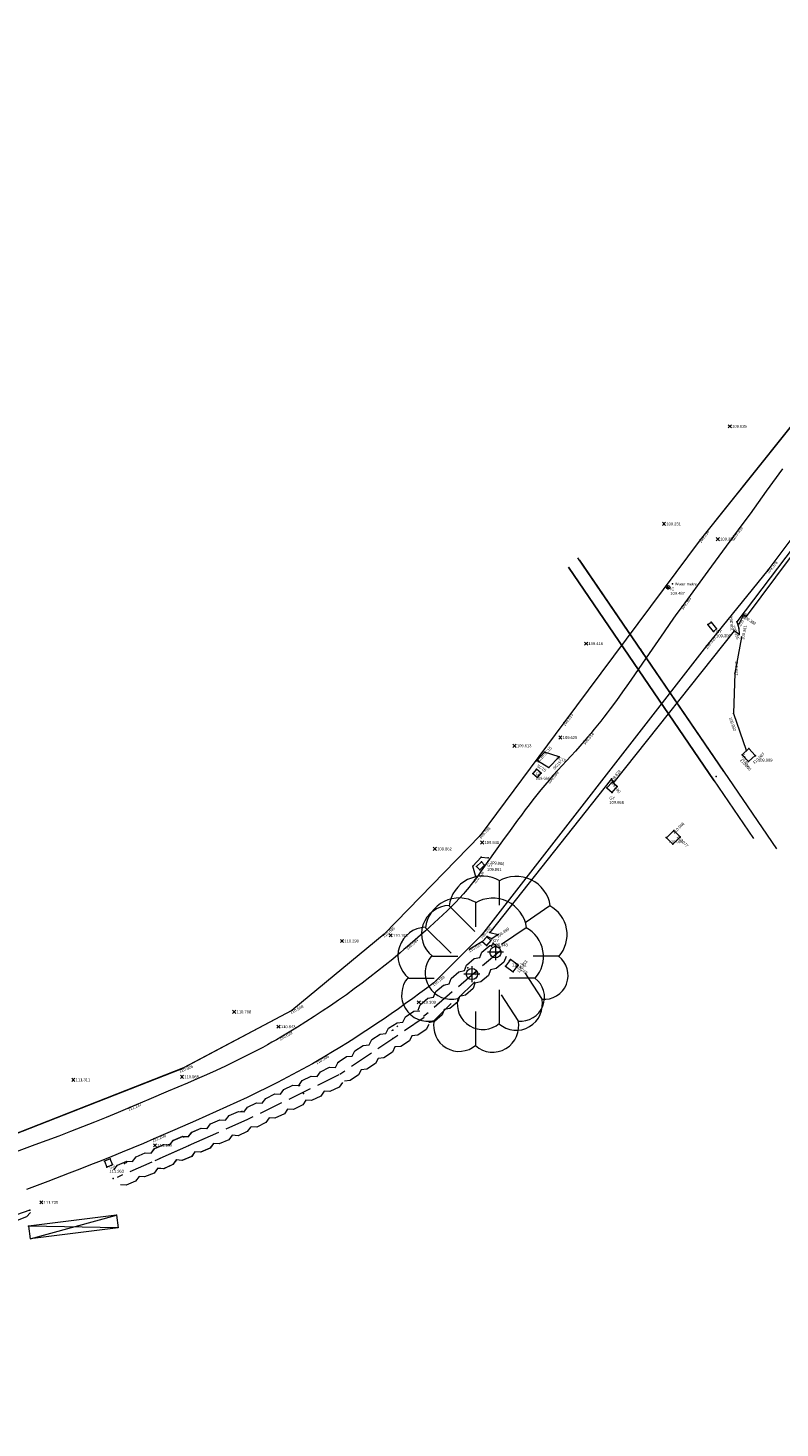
# Model space of a CAD drawing. Header units: metres. Extents: x 652329 to 653573, y 802017 to 802542.
# Tile 3 of 15: x 652465 to 652512, y 802134 to 802222. Entities that reach past the tile are written whole.
import ezdxf

# ---------------------------------------------------------------- set-up
doc = ezdxf.new("R2010")
doc.units = ezdxf.units.M
doc.header["$MEASUREMENT"] = 0
for name, pattern in [('Center line', [100, 100, 0]), ('Dashed 3-1', [2, 1.5, -0.5]), ('Edge of Bush', [3.846153, -1.282051, -1.282051, 0, -1.282051]), ('Gate', [100, 100, 0]), ('Hedge', [100, 100, 0]), ('Power line', [100, 100, 0])]:
    doc.linetypes.add(name, pattern=pattern)
for name, color, linetype, lineweight, true_color in [('Fence', 2, 'Continuous', 0, 0xffff00), ('Fence_Text', 2, 'Continuous', 0, 0xffff00), ('Gate', 6, 'Continuous', 0, 0xff00ff), ('Gully', 7, 'Continuous', 0, 0x178bca), ('Gully_Text', 7, 'Continuous', 0, 0x1781ca), ('Hedge', 3, 'Continuous', 0, 0x00ff00), ('Inspection Cover', 7, 'Continuous', 0, 0xffffff), ('Inspection Cover_Text', 7, 'Continuous', 0, 0xffffff), ('Overhead Electricity Line', 1, 'Continuous', 0, 0xff0000), ('Points', 7, 'Continuous', 0, 0xffffff), ('Road Edge', 7, 'Continuous', 0, 0xff80c0), ('Road Edge_Text', 7, 'Continuous', 0, 0xff80c0), ('Spot Level', 7, 'Continuous', 0, 0xffffff), ('Spot Level_Text', 7, 'Continuous', 0, 0xffffff), ('Surface Change', 7, 'Continuous', 0, 0xffa500), ('Surface Change_Text', 7, 'Continuous', 0, 0xffa500), ('Text', 7, 'Continuous', 0, 0xffffff), ('Tree', 3, 'Continuous', 0, 0x00ff00), ('Vegetation Line', 7, 'Continuous', 0, 0x85c929), ('Wall', 7, 'Continuous', 0, 0x8080ff), ('Wall_Text', 7, 'Continuous', 0, 0x8080ff)]:
    doc.layers.add(name, color=color, linetype=linetype, lineweight=lineweight, true_color=true_color)
doc.styles.add('0.3mm', font='micross.ttf', dxfattribs={"height": 0.3})
doc.linetypes.add('FENCELINE1', pattern='A,0.25,-0.1,[133,ltypeshp.shx,S=0.1,R=0,X=-0.1,Y=0],-0.1,1', length=1.45)
doc.linetypes.add('ZIGZAG', pattern='A,0.0001,-0.2,[131,ltypeshp.shx,S=0.2,R=0,X=-0.2,Y=0],-0.4,[131,ltypeshp.shx,S=0.2,R=180,X=0.2,Y=0],-0.2', length=0.8001)

# ---------------------------------------------------------------- blocks, each defined once
blk = doc.blocks.new('Point')
blk.add_point((0, 0))
blk = doc.blocks.new('Spot Level-Dia cross')
at = {"color": 0}
for p, q in [((-1, 1), (1, -1)), ((-1, -1), (1, 1))]:
    blk.add_line(p, q, dxfattribs=at)
blk = doc.blocks.new('Tree-Tree 2')
at = {"color": 0}
for p, q in [((0.05, 0.59), (0.05, 0.9)), ((-0.58, 0.58), (-0.26, 0.26)), ((0.68, 0.58), (0.37, 0.37)), ((0.1, 0), (-0.1, 0)), ((0, 0.1), (0, -0.1)), ((-0.79, -0.05), (-0.47, -0.05)), ((0.79, -0.05), (0.47, -0.05)), ((0.58, -0.58), (0.37, -0.26)), ((-0.47, -0.58), (-0.26, -0.37)), ((0.05, -0.89), (0.05, -0.47))]:
    blk.add_line(p, q, dxfattribs=at)
for centre, radius, start, end in [((-0.16, 0.53), 0.423, 59.7436, 173.211), ((0.26, 0.52), 0.43, 8.1301, 120.7355), ((-0.57, 0.23), 0.356, 91.6366, 231.8428), ((0.49, 0.22), 0.407, 318.0128, 62.1759), ((-0.55, -0.26), 0.33, 138.8141, 284.0362), ((0.61, -0.29), 0.3, 264.0939, 53.1301), ((-0.16, -0.65), 0.319, 167.2756, 311.1859), ((0.26, -0.65), 0.328, 228.8141, 12.3391)]:
    blk.add_arc(centre, radius, start, end, dxfattribs=at)
blk = doc.blocks.new('Tree-Single circle')
at = {"color": 0}
blk.add_circle((0, 0), 1, dxfattribs=at)

msp = doc.modelspace()

# ---------------------------------------------------------------- linework, layer by layer
at = {"layer": 'Fence', "linetype": 'FENCELINE1'}
for points, elevation in [([(652531.896, 802217.403), (652526.487, 802212.495), (652521.384, 802207.18), (652507.211, 802189.486), (652498.686, 802178.017), (652493.445, 802170.97), (652487.428, 802164.781), (652481.643, 802159.999), (652474.863, 802156.408), (652450.035, 802146.659), (652432.148, 802140.874), (652418.423, 802138.857), (652409.393, 802138.555), (652396.091, 802137.903), (652388.481, 802137.817), (652384.359, 802139.071), (652370.427, 802148.344)], 108.909), ([(652509.818, 802183.388), (652509.386, 802181.134), (652509.304, 802178.597), (652510.106, 802176.295)], 109.361)]:
    msp.add_lwpolyline(points, dxfattribs=dict(at, elevation=elevation))
at = {"layer": 'Fence', "linetype": 'Continuous', "ltscale": 0.5}
for points in [[(652531.91, 802217.433, 108.909), (652531.883, 802217.373, 108.908), (652526.577, 802212.589, 108.812), (652521.257, 802207.049, 109.285), (652507.211, 802189.486, 109.218), (652498.686, 802178.017, 109.513), (652493.445, 802170.97, 109.798), (652487.428, 802164.781, 110.085), (652481.643, 802159.999, 110.548), (652474.708, 802156.326, 110.926), (652450.035, 802146.659, 112.377), (652432.148, 802140.874, 113.521), (652418.423, 802138.857, 114.393), (652409.393, 802138.555, 114.963), (652396.091, 802137.903, 115.631), (652388.481, 802137.817, 116.246), (652384.359, 802139.071, 116.729), (652370.427, 802148.344, 117.543)], [(652509.818, 802183.388, 109.361), (652509.386, 802181.134, 109.445), (652509.304, 802178.597, 109.692), (652510.106, 802176.295, 109.897)]]:
    msp.add_polyline3d(points, dxfattribs=at)
at = {"layer": 'Gate', "linetype": 'Gate', "ltscale": 0.2}
msp.add_line((652470.671, 802147.18, 111.837), (652465.155, 802146.495, 111.878), dxfattribs=at)
at = {"layer": 'Gate', "elevation": 111.837}
for points in [[(652470.671, 802147.18), (652470.77, 802146.387), (652465.155, 802146.495)], [(652465.155, 802146.495), (652465.254, 802145.701)], [(652465.254, 802145.701), (652470.671, 802147.18), (652470.77, 802146.387), (652465.254, 802145.701)]]:
    msp.add_lwpolyline(points, dxfattribs=at)
at = {"layer": 'Gully', "linetype": 'Continuous'}
for points in [[(652507.898, 802184.327, 109.293), (652508.251, 802183.898, 109.273), (652508.062, 802183.742, 109.307), (652507.709, 802184.172, 109.326), (652507.898, 802184.327, 109.293)], [(652497.263, 802174.86, 109.656), (652496.972, 802175.113, 109.646), (652496.737, 802174.842, 109.665), (652497.028, 802174.589, 109.675), (652497.263, 802174.86, 109.656)], [(652501.709, 802174.307, 109.617), (652501.379, 802173.936, 109.654), (652501.699, 802173.653, 109.657), (652502.028, 802174.023, 109.62), (652501.709, 802174.307, 109.617)], [(652493.516, 802169.316, 109.886), (652493.721, 802169.103, 109.891), (652493.415, 802168.808, 109.907), (652493.21, 802169.022, 109.902), (652493.516, 802169.316, 109.886)], [(652493.575, 802164.305, 109.942), (652493.85, 802164.618, 109.924), (652494.115, 802164.385, 109.947), (652493.839, 802164.072, 109.965), (652493.575, 802164.305, 109.942)], [(652470.261, 802150.71, 111.35), (652469.905, 802150.555, 111.355), (652470.06, 802150.198, 111.363), (652470.417, 802150.354, 111.358), (652470.261, 802150.71, 111.35)]]:
    msp.add_polyline3d(points, close=True, dxfattribs=at)
at = {"layer": 'Hedge', "linetype": 'Dashed 3-1'}
for p, q in [((652494.729, 802163.766, 217.037), (652489.898, 802159.617, 217.037)), ((652489.942, 802159.559, 217.037), (652484.661, 802156, 217.037)), ((652484.599, 802155.965, 217.037), (652478.874, 802153.175, 217.037)), ((652478.874, 802153.175, 217.037), (652473.055, 802150.589, 217.037)), ((652476.531, 802152.138, 217.037), (652470.712, 802149.551, 217.037))]:
    msp.add_line(p, q, dxfattribs=at)
at = {"layer": 'Hedge'}
for points, elevation in [([(652489.559, 802160.012), (652489.69, 802160.353), (652490.172, 802160.767), (652490.528, 802160.841), (652490.659, 802161.183), (652491.138, 802161.592), (652491.493, 802161.676), (652491.623, 802162.011), (652492.102, 802162.42), (652492.46, 802162.498), (652492.589, 802162.838), (652493.071, 802163.248), (652493.427, 802163.325), (652493.554, 802163.663), (652494.036, 802164.08), (652494.394, 802164.156)], 217.037), ([(652495.064, 802163.375), (652494.927, 802163.036), (652494.446, 802162.622), (652494.086, 802162.545), (652493.969, 802162.203), (652493.473, 802161.79), (652493.116, 802161.721), (652493.005, 802161.381), (652492.514, 802160.958), (652492.154, 802160.881), (652492.039, 802160.543), (652491.533, 802160.132), (652491.188, 802160.056), (652491.063, 802159.719), (652490.583, 802159.308), (652490.23, 802159.23)], 217.037), ([(652484.37, 802156.432), (652484.54, 802156.756), (652485.067, 802157.111), (652485.429, 802157.143), (652485.599, 802157.467), (652486.122, 802157.818), (652486.485, 802157.86), (652486.653, 802158.177), (652487.176, 802158.529), (652487.54, 802158.564), (652487.708, 802158.887), (652488.235, 802159.238), (652488.598, 802159.273), (652488.763, 802159.594), (652489.29, 802159.952), (652489.654, 802159.986)], 217.037), ([(652490.229, 802159.133), (652490.054, 802158.812), (652489.527, 802158.456), (652489.161, 802158.421), (652489.005, 802158.095), (652488.465, 802157.743), (652488.102, 802157.716), (652487.952, 802157.392), (652487.415, 802157.028), (652487.049, 802156.994), (652486.895, 802156.672), (652486.344, 802156.322), (652485.993, 802156.287), (652485.829, 802155.966), (652485.306, 802155.614), (652484.946, 802155.577)], 217.037), ([(652478.646, 802153.643), (652478.86, 802153.94), (652479.43, 802154.218), (652479.794, 802154.199), (652480.007, 802154.497), (652480.574, 802154.772), (652480.939, 802154.763), (652481.15, 802155.054), (652481.717, 802155.328), (652482.082, 802155.313), (652482.293, 802155.61), (652482.864, 802155.884), (652483.228, 802155.868), (652483.436, 802156.163), (652484.008, 802156.444), (652484.373, 802156.427)], 217.037), ([(652484.824, 802155.502), (652484.605, 802155.209), (652484.035, 802154.93), (652483.667, 802154.946), (652483.468, 802154.645), (652482.883, 802154.371), (652482.52, 802154.395), (652482.327, 802154.095), (652481.745, 802153.81), (652481.377, 802153.826), (652481.18, 802153.529), (652480.586, 802153.259), (652480.233, 802153.273), (652480.027, 802152.979), (652479.459, 802152.702), (652479.097, 802152.716)], 217.037), ([(652472.844, 802151.064), (652473.068, 802151.353), (652473.648, 802151.611), (652474.01, 802151.58), (652474.234, 802151.87), (652474.81, 802152.124), (652475.174, 802152.103), (652475.395, 802152.386), (652475.971, 802152.641), (652476.336, 802152.612), (652476.557, 802152.902), (652477.137, 802153.156), (652477.501, 802153.127), (652477.719, 802153.415), (652478.3, 802153.675), (652478.665, 802153.645)], 217.037), ([(652470.5, 802150.027), (652470.724, 802150.316), (652471.304, 802150.574), (652471.667, 802150.543), (652471.891, 802150.832), (652472.467, 802151.087), (652472.831, 802151.066), (652473.052, 802151.349), (652473.628, 802151.603), (652473.993, 802151.575), (652474.214, 802151.864), (652474.794, 802152.118), (652475.158, 802152.09), (652475.376, 802152.377), (652475.957, 802152.638), (652476.322, 802152.608)], 217.037), ([(652479.083, 802152.705), (652478.854, 802152.419), (652478.274, 802152.16), (652477.907, 802152.19), (652477.697, 802151.896), (652477.104, 802151.643), (652476.742, 802151.679), (652476.538, 802151.386), (652475.946, 802151.122), (652475.579, 802151.152), (652475.372, 802150.861), (652474.768, 802150.612), (652474.417, 802150.639), (652474.2, 802150.352), (652473.622, 802150.095), (652473.262, 802150.122)], 217.037), ([(652476.74, 802151.668), (652476.511, 802151.382), (652475.931, 802151.123), (652475.564, 802151.153), (652475.354, 802150.859), (652474.76, 802150.606), (652474.398, 802150.642), (652474.194, 802150.349), (652473.603, 802150.085), (652473.236, 802150.114), (652473.029, 802149.824), (652472.425, 802149.575), (652472.074, 802149.601), (652471.856, 802149.315), (652471.279, 802149.058), (652470.919, 802149.085)], 217.037), ([(652465.272, 802147.348), (652465.029, 802147.075), (652464.436, 802146.847), (652464.071, 802146.895), (652463.846, 802146.613), (652463.24, 802146.391), (652462.88, 802146.446), (652462.661, 802146.164), (652462.057, 802145.931), (652461.692, 802145.979), (652461.47, 802145.7), (652460.854, 802145.483), (652460.505, 802145.528), (652460.273, 802145.253), (652459.683, 802145.027), (652459.324, 802145.072)], 105.851)]:
    msp.add_lwpolyline(points, dxfattribs=dict(at, elevation=elevation))
at = {"layer": 'Hedge', "color": 3, "linetype": 'Hedge'}
msp.add_polyline3d([(652465.235, 802147.488, 111.89), (652451.578, 802142.758, 112.725), (652437.819, 802137.806, 113.587), (652428.913, 802134.941, 114.498), (652419.563, 802133.855, 115.293)], dxfattribs=at)
at = {"layer": 'Inspection Cover', "linetype": 'Continuous', "lineweight": 0}
msp.add_circle((652505.217, 802186.501, 109.487), 0.106, dxfattribs=at)
at = {"layer": 'Overhead Electricity Line', "linetype": 'Power line', "ltscale": 0.5}
for p, q in [((652508.106, 802174.378, 109.924), (652498.974, 802187.761, 109.054)), ((652508.698, 802174.97, 109.924), (652499.566, 802188.352, 109.054))]:
    msp.add_line(p, q, dxfattribs=at)
at = {"layer": 'Overhead Electricity Line', "linetype": 'ZIGZAG'}
for points, elevation in [([(652498.974, 802187.761), (652510.564, 802170.777)], 109.054), ([(652499.668, 802188.203), (652511.997, 802170.135)], 109.064)]:
    msp.add_lwpolyline(points, dxfattribs=dict(at, elevation=elevation))
at = {"layer": 'Road Edge', "linetype": 'Center line'}
for points in [[(652538.926, 802221.529, 109.021), (652539.586, 802221.397, 108.965), (652539.162, 802210.016, 108.91), (652535.828, 802210.246, 108.889), (652535.472, 802209.805, 108.921), (652534.964, 802209.797, 108.937), (652524.824, 802204.229, 109.351), (652524.558, 802204.09, 109.363), (652519.709, 802197.777, 109.44), (652514.295, 802190.652, 109.401), (652509.513, 802184.338, 109.355), (652509.644, 802183.946, 109.384), (652509.663, 802183.543, 109.376), (652509.341, 802183.77, 109.334), (652501.804, 802174.304, 109.592), (652501.656, 802174.504, 109.624), (652494.041, 802164.884, 109.935), (652494.563, 802164.769, 109.999), (652494.164, 802164.483, 109.997), (652493.873, 802164.639, 109.957), (652493.578, 802164.317, 109.955), (652492.803, 802163.851, 110.014)], [(652520.136, 802199.231, 109.463), (652511.466, 802187.573, 109.378), (652507.611, 802182.832, 109.326), (652493.518, 802164.708, 109.97), (652490.534, 802161.742, 110.189), (652490.098, 802161.409, 110.214), (652489.659, 802161.08, 110.24), (652489.217, 802160.754, 110.265), (652488.772, 802160.432, 110.29), (652488.325, 802160.113, 110.316), (652487.875, 802159.798, 110.341), (652487.422, 802159.486, 110.367), (652486.968, 802159.178, 110.392), (652486.51, 802158.874, 110.418), (652486.051, 802158.573, 110.443), (652485.589, 802158.276, 110.469), (652485.124, 802157.983, 110.494), (652484.658, 802157.693, 110.519), (652484.189, 802157.407, 110.545), (652483.718, 802157.125, 110.57), (652483.245, 802156.847, 110.596), (652482.938, 802156.67, 110.615), (652482.629, 802156.495, 110.634), (652482.32, 802156.322, 110.653), (652482.009, 802156.152, 110.672), (652481.697, 802155.984, 110.691), (652481.384, 802155.818, 110.71), (652481.07, 802155.654, 110.729), (652480.754, 802155.492, 110.748), (652480.121, 802155.174, 110.786), (652479.484, 802154.862, 110.825), (652478.844, 802154.556, 110.863), (652478.201, 802154.256, 110.901), (652477.556, 802153.96, 110.939), (652476.908, 802153.668, 110.977), (652476.26, 802153.379, 111.016), (652475.61, 802153.093, 111.054), (652474.308, 802152.527, 111.13), (652473.006, 802151.963, 111.206), (652472.348, 802151.68, 111.246), (652471.688, 802151.402, 111.285), (652471.026, 802151.128, 111.324), (652470.363, 802150.859, 111.363), (652469.698, 802150.592, 111.402), (652469.032, 802150.329, 111.441), (652468.365, 802150.069, 111.48), (652467.697, 802149.811, 111.519), (652466.358, 802149.3, 111.598), (652465.018, 802148.793, 111.676)], [(652512.381, 802193.929, 109.376), (652511.363, 802192.519, 109.371), (652510.343, 802191.111, 109.365), (652509.831, 802190.409, 109.362), (652509.317, 802189.708, 109.359), (652507.699, 802187.507, 109.376), (652506.086, 802185.302, 109.393), (652505.704, 802184.774, 109.407), (652505.327, 802184.241, 109.42), (652504.954, 802183.706, 109.434), (652504.583, 802183.169, 109.448), (652503.845, 802182.092, 109.476), (652503.105, 802181.016, 109.503), (652502.732, 802180.481, 109.517), (652502.355, 802179.949, 109.531), (652501.973, 802179.42, 109.545), (652501.586, 802178.896, 109.558), (652501.39, 802178.636, 109.565), (652501.192, 802178.377, 109.572), (652500.993, 802178.12, 109.579), (652500.791, 802177.864, 109.586), (652500.587, 802177.61, 109.593), (652500.381, 802177.358, 109.6), (652500.172, 802177.108, 109.607), (652499.96, 802176.86, 109.614), (652499.69, 802176.551, 109.621), (652499.414, 802176.247, 109.627), (652499.135, 802175.945, 109.634), (652498.854, 802175.645, 109.641), (652498.574, 802175.344, 109.648), (652498.296, 802175.042, 109.655), (652498.021, 802174.737, 109.662), (652497.886, 802174.582, 109.665), (652497.752, 802174.427, 109.669), (652497.495, 802174.122, 109.683), (652497.243, 802173.815, 109.697), (652496.993, 802173.505, 109.711), (652496.746, 802173.192, 109.725), (652496.502, 802172.878, 109.739), (652496.261, 802172.561, 109.753), (652496.022, 802172.243, 109.767), (652495.785, 802171.923, 109.781), (652495.315, 802171.279, 109.81), (652494.849, 802170.632, 109.838), (652493.924, 802169.335, 109.894), (652493.717, 802169.039, 109.905), (652493.512, 802168.742, 109.915), (652493.305, 802168.446, 109.926), (652493.199, 802168.3, 109.931), (652493.091, 802168.155, 109.936), (652492.979, 802168.01, 109.941), (652492.864, 802167.865, 109.946), (652492.748, 802167.723, 109.951), (652492.63, 802167.582, 109.956), (652492.51, 802167.442, 109.961), (652492.389, 802167.303, 109.966), (652492.142, 802167.031, 109.976), (652491.889, 802166.763, 109.985), (652491.631, 802166.5, 109.995), (652491.368, 802166.24, 110.005), (652491.101, 802165.985, 110.015), (652490.831, 802165.732, 110.025), (652490.558, 802165.482, 110.035), (652490.283, 802165.235, 110.044), (652490.007, 802164.989, 110.054), (652488.894, 802164.016, 110.094), (652488.664, 802163.816, 110.11), (652488.433, 802163.617, 110.127), (652487.966, 802163.224, 110.16), (652487.494, 802162.837, 110.194), (652487.017, 802162.456, 110.227), (652486.535, 802162.081, 110.261), (652486.048, 802161.711, 110.294), (652485.557, 802161.348, 110.328), (652485.062, 802160.99, 110.361), (652484.562, 802160.638, 110.395), (652484.058, 802160.292, 110.428), (652483.551, 802159.952, 110.462), (652483.039, 802159.617, 110.495), (652482.525, 802159.288, 110.528), (652482.007, 802158.965, 110.562), (652481.485, 802158.647, 110.595), (652480.961, 802158.335, 110.629), (652480.679, 802158.17, 110.648), (652480.396, 802158.009, 110.667), (652480.111, 802157.85, 110.686), (652479.825, 802157.694, 110.705), (652479.537, 802157.54, 110.724), (652479.248, 802157.389, 110.743), (652478.958, 802157.24, 110.762), (652478.667, 802157.092, 110.781), (652478.375, 802156.947, 110.8), (652478.082, 802156.804, 110.819), (652477.492, 802156.523, 110.857), (652476.9, 802156.248, 110.895), (652476.305, 802155.979, 110.933), (652475.707, 802155.714, 110.971), (652475.107, 802155.453, 111.009), (652474.506, 802155.195, 111.047), (652473.904, 802154.94, 111.085), (652472.699, 802154.431, 111.161), (652471.497, 802153.922, 111.237), (652470.76, 802153.611, 111.279), (652470.022, 802153.307, 111.321), (652469.281, 802153.008, 111.363), (652468.538, 802152.715, 111.405), (652467.793, 802152.426, 111.447), (652467.046, 802152.141, 111.489), (652466.298, 802151.859, 111.53), (652465.55, 802151.58, 111.572), (652464.049, 802151.028, 111.656)], [(652493.147, 802168.383, 109.928), (652493.144, 802168.455, 109.931), (652492.972, 802169.041, 109.932), (652493.51, 802169.61, 109.934), (652493.933, 802169.564, 109.886)]]:
    msp.add_polyline3d(points, dxfattribs=at)
at = {"layer": 'Surface Change', "linetype": 'Continuous'}
msp.add_polyline3d([(652497.032, 802175.655, 109.546), (652497.747, 802175.21, 109.606), (652498.383, 802175.879, 109.583), (652497.48, 802176.188, 109.573), (652497.028, 802175.694, 109.502)], dxfattribs=at)
at = {"layer": 'Vegetation Line', "linetype": 'Edge of Bush'}
msp.add_polyline3d([(652494.265, 802164.207, 109.938), (652487.973, 802158.774, 110.399), (652482.131, 802155.297, 110.682), (652471.172, 802150.41, 111.277)], dxfattribs=at)
at = {"layer": 'Wall', "linetype": 'Continuous'}
msp.add_polyline3d([(652535.565, 802209.097, 108.934), (652535.576, 802209.672, 108.908), (652535.004, 802209.74, 108.945), (652534.972, 802209.542, 108.944), (652524.826, 802204.052, 109.356), (652524.673, 802204.146, 109.354), (652524.285, 802203.681, 109.387), (652524.396, 802203.549, 109.385), (652519.868, 802197.627, 109.457), (652519.762, 802197.698, 109.463), (652519.4, 802197.175, 109.46), (652519.488, 802197.107, 109.457), (652515.149, 802191.363, 109.415), (652515.003, 802191.42, 109.392), (652514.637, 802190.959, 109.401), (652514.747, 802190.912, 109.421), (652510.103, 802184.674, 109.382), (652509.942, 802184.771, 109.37), (652509.669, 802184.242, 109.359)], dxfattribs=at)
for points in [[(652509.856, 802176.018, 110.038), (652510.256, 802175.585, 110.087), (652510.67, 802175.967, 109.987), (652510.269, 802176.4, 109.938), (652509.856, 802176.018, 110.038)], [(652505.967, 802170.878, 110.077), (652505.58, 802171.278, 110.046), (652505.11, 802170.823, 110.006), (652505.498, 802170.423, 110.036), (652505.967, 802170.878, 110.077)], [(652495.505, 802162.428, 110.313), (652495.813, 802162.847, 110.243), (652495.331, 802163.201, 110.239), (652495.023, 802162.782, 110.309), (652495.505, 802162.428, 110.313)]]:
    msp.add_polyline3d(points, close=True, dxfattribs=at)

# ---------------------------------------------------------------- block references
at = {"layer": 'Fence_Text', "linetype": 'Continuous'}
for p in [(652507.211, 802189.486, 109.218), (652509.818, 802183.388, 109.361), (652509.386, 802181.134, 109.445), (652498.686, 802178.017, 109.513), (652509.304, 802178.597, 109.692), (652510.106, 802176.295, 109.897), (652493.445, 802170.97, 109.798), (652487.428, 802164.781, 110.085), (652481.643, 802159.999, 110.548), (652474.708, 802156.326, 110.926)]:
    msp.add_blockref('Point', p, dxfattribs=at)
at = {"layer": 'Gate', "linetype": 'Continuous'}
for p in [(652465.155, 802146.495, 111.878), (652470.671, 802147.18, 111.837)]:
    msp.add_blockref('Point', p, dxfattribs=at)
at = {"layer": 'Gully_Text', "linetype": 'Continuous'}
for p in [(652507.898, 802184.327, 109.293), (652508.067, 802183.736, 109.306), (652508.251, 802183.898, 109.273), (652496.768, 802174.814, 109.666), (652496.972, 802175.113, 109.646), (652497.263, 802174.86, 109.656), (652501.379, 802173.936, 109.654), (652501.695, 802173.649, 109.658), (652501.709, 802174.307, 109.617), (652493.516, 802169.316, 109.886), (652493.412, 802168.812, 109.907), (652493.721, 802169.103, 109.891), (652493.575, 802164.305, 109.942), (652493.85, 802164.618, 109.924), (652494.109, 802164.379, 109.948), (652469.905, 802150.555, 111.355), (652470.073, 802150.204, 111.363), (652470.261, 802150.71, 111.35)]:
    msp.add_blockref('Point', p, dxfattribs=at)
at = {"layer": 'Hedge', "linetype": 'Continuous'}
for p in [(652494.68, 802163.964, 109.893), (652487.976, 802158.238, 110.655), (652482.384, 802154.794, 110.956), (652470.464, 802149.488, 111.538), (652465.235, 802147.488, 111.89)]:
    msp.add_blockref('Point', p, dxfattribs=at)
at = {"layer": 'Inspection Cover_Text', "linetype": 'Continuous'}
for p in [(652505.202, 802186.397, 109.487), (652505.217, 802186.501, 109.487)]:
    msp.add_blockref('Point', p, dxfattribs=at)
at = {"layer": 'Overhead Electricity Line', "linetype": 'Continuous'}
for p in [(652503.643, 802182.378, 109.443), (652508.698, 802174.97, 109.924)]:
    msp.add_blockref('Point', p, dxfattribs=at)
at = {"layer": 'Points', "linetype": 'Continuous'}
for p in [(652507.709, 802184.172, 109.326), (652508.062, 802183.742, 109.307), (652510.269, 802176.4, 109.938), (652510.67, 802175.967, 109.987), (652496.737, 802174.842, 109.665), (652497.028, 802174.589, 109.675), (652501.699, 802173.653, 109.657), (652502.028, 802174.023, 109.62), (652505.11, 802170.823, 110.006), (652505.498, 802170.423, 110.036), (652493.21, 802169.022, 109.902), (652493.415, 802168.808, 109.907), (652493.839, 802164.072, 109.965), (652494.115, 802164.385, 109.947), (652495.331, 802163.201, 110.239), (652495.023, 802162.782, 110.309), (652470.06, 802150.198, 111.363), (652470.417, 802150.354, 111.358)]:
    msp.add_blockref('Point', p, dxfattribs=at)
at = {"layer": 'Road Edge_Text', "linetype": 'Continuous'}
for p in [(652509.317, 802189.708, 109.359), (652511.466, 802187.573, 109.378), (652506.086, 802185.302, 109.393), (652509.513, 802184.338, 109.355), (652509.341, 802183.77, 109.334), (652509.644, 802183.946, 109.384), (652509.663, 802183.543, 109.376), (652507.611, 802182.832, 109.326), (652499.96, 802176.86, 109.614), (652501.656, 802174.504, 109.624), (652497.752, 802174.427, 109.669), (652501.804, 802174.304, 109.592), (652493.51, 802169.61, 109.934), (652493.924, 802169.335, 109.894), (652493.933, 802169.564, 109.886), (652492.972, 802169.041, 109.932), (652493.144, 802168.455, 109.931), (652493.147, 802168.383, 109.928), (652493.091, 802168.155, 109.936), (652494.041, 802164.884, 109.935), (652488.894, 802164.016, 110.094), (652493.518, 802164.708, 109.97), (652493.578, 802164.317, 109.955), (652493.873, 802164.639, 109.957), (652494.164, 802164.483, 109.997), (652494.563, 802164.769, 109.999), (652492.803, 802163.851, 110.014), (652490.534, 802161.742, 110.189), (652480.961, 802158.335, 110.629), (652483.245, 802156.847, 110.596), (652471.497, 802153.922, 111.237), (652473.006, 802151.963, 111.206)]:
    msp.add_blockref('Point', p, dxfattribs=at)
at = {"layer": 'Spot Level', "color": 18, "linetype": 'Continuous', "lineweight": -3, "true_color": 0x000000, "xscale": 0.1000000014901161, "yscale": 0.1000000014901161}
for p in [(652509.074, 802196.585, 109.035), (652504.953, 802190.472, 109.231), (652508.322, 802189.519, 109.338), (652500.074, 802182.974, 109.416), (652498.463, 802177.095, 109.625), (652495.592, 802176.581, 109.613), (652490.601, 802170.12, 109.862), (652493.564, 802170.521, 109.841), (652484.786, 802164.354, 110.29), (652487.834, 802164.705, 110.103), (652489.604, 802160.515, 110.308), (652478.039, 802159.917, 110.788), (652480.811, 802158.986, 110.643), (652467.958, 802155.663, 111.311), (652474.765, 802155.848, 110.985), (652473.077, 802151.556, 111.199), (652465.953, 802147.984, 111.73)]:
    msp.add_blockref('Spot Level-Dia cross', p, dxfattribs=at)
at = {"layer": 'Spot Level', "linetype": 'Continuous'}
for p in [(652509.074, 802196.585, 109.035), (652504.953, 802190.472, 109.231), (652508.322, 802189.519, 109.338), (652500.074, 802182.974, 109.416), (652498.463, 802177.095, 109.625), (652495.592, 802176.581, 109.613), (652490.601, 802170.12, 109.862), (652493.564, 802170.521, 109.841), (652484.786, 802164.354, 110.29), (652487.834, 802164.705, 110.103), (652489.604, 802160.515, 110.308), (652478.039, 802159.917, 110.788), (652480.811, 802158.986, 110.643), (652467.958, 802155.663, 111.311), (652474.765, 802155.848, 110.985), (652473.077, 802151.556, 111.199), (652465.953, 802147.984, 111.73)]:
    msp.add_blockref('Point', p, dxfattribs=at)
at = {"layer": 'Surface Change_Text', "linetype": 'Continuous'}
for p in [(652497.028, 802175.694, 109.502), (652497.032, 802175.655, 109.546), (652497.48, 802176.188, 109.573), (652498.383, 802175.879, 109.583), (652497.747, 802175.21, 109.606)]:
    msp.add_blockref('Point', p, dxfattribs=at)
at = {"layer": 'Text', "linetype": 'Continuous'}
for p in [(652505.48, 802186.712, 109.422), (652503.496, 802182.616, 109.417), (652508.23, 802174.653, 110.003)]:
    msp.add_blockref('Point', p, dxfattribs=at)
at = {"layer": 'Tree', "color": 3, "linetype": 'Continuous', "lineweight": -3, "true_color": 0x00ff00, "xscale": 5, "yscale": 5}
for p in [(652494.4, 802163.651, 110.069), (652492.92, 802162.283, 110.294)]:
    msp.add_blockref('Tree-Tree 2', p, dxfattribs=at)
at = {"layer": 'Tree', "color": 22, "linetype": 'Continuous', "lineweight": -3, "true_color": 0xc64000, "xscale": 0.3499999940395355, "yscale": 0.3499999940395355}
for p in [(652494.4, 802163.651, 110.069), (652492.92, 802162.283, 110.294)]:
    msp.add_blockref('Tree-Single circle', p, dxfattribs=at)
at = {"layer": 'Tree', "linetype": 'Continuous'}
for p in [(652494.152, 802164.034, 110.069), (652492.672, 802162.667, 110.294)]:
    msp.add_blockref('Point', p, dxfattribs=at)
at = {"layer": 'Vegetation Line', "linetype": 'Continuous'}
for p in [(652494.265, 802164.207, 109.938), (652487.973, 802158.774, 110.399), (652482.131, 802155.297, 110.682), (652471.172, 802150.41, 111.277)]:
    msp.add_blockref('Point', p, dxfattribs=at)
at = {"layer": 'Wall_Text', "linetype": 'Continuous'}
for p in [(652509.669, 802184.242, 109.359), (652509.942, 802184.771, 109.37), (652510.103, 802184.674, 109.382), (652509.856, 802176.018, 110.038), (652510.256, 802175.585, 110.087), (652510.688, 802175.948, 109.989), (652505.58, 802171.278, 110.046), (652505.093, 802170.841, 110.004), (652505.967, 802170.878, 110.077), (652495.278, 802163.129, 110.251), (652495.505, 802162.428, 110.313), (652495.813, 802162.847, 110.243)]:
    msp.add_blockref('Point', p, dxfattribs=at)

# ---------------------------------------------------------------- texts
at = {"style": '0.3mm'}
msp.add_text('Water metre', height=0.18, dxfattribs=at).set_placement((652505.63, 802186.622, 109.422))
at = {"layer": 'Fence_Text', "style": '0.3mm'}
for s, rotation, p in [('109.218', 413.37835, (652507.266, 802189.258, 109.218)), ('109.361', 439.1425, (652509.967, 802183.207, 109.361)), ('109.445', 448.14829, (652509.561, 802180.978, 109.445)), ('109.513', 413.3597, (652498.741, 802177.789, 109.513)), ('109.692', 289.21256, (652509.013, 802178.337, 109.692)), ('109.897', 289.21256, (652509.816, 802176.035, 109.897)), ('109.798', 405.80661, (652493.47, 802170.737, 109.798)), ('110.085', 399.58233, (652487.427, 802164.546, 110.085)), ('110.548', 387.90271, (652481.595, 802159.769, 110.548)), ('110.926', 381.39532, (652474.634, 802156.104, 110.926))]:
    msp.add_text(s, height=0.18, rotation=rotation, dxfattribs=at).set_placement(p)
at = {"layer": 'Gully_Text', "style": '0.3mm'}
for s, p in [('GY', (652508.217, 802183.646, 109.306)), ('109.306', (652508.217, 802183.376, 109.306)), ('GY', (652496.918, 802174.724, 109.666)), ('109.666', (652496.918, 802174.454, 109.666)), ('GY', (652501.533, 802173.212, 109.658)), ('109.658', (652501.533, 802172.942, 109.658)), ('GY', (652493.871, 802169.013, 109.891)), ('109.891', (652493.871, 802168.743, 109.891)), ('GY', (652494.259, 802164.289, 109.948)), ('109.948', (652494.259, 802164.019, 109.948)), ('GY', (652470.223, 802150.114, 111.363)), ('111.363', (652470.223, 802149.844, 111.363))]:
    msp.add_text(s, height=0.18, dxfattribs=at).set_placement(p)
at = {"layer": 'Inspection Cover_Text', "style": '0.3mm'}
for s, p in [('109.487', (652505.352, 802186.037, 109.487)), ('IC', (652505.352, 802186.307, 109.487))]:
    msp.add_text(s, height=0.18, dxfattribs=at).set_placement(p)
at = {"layer": 'Road Edge_Text', "style": '0.3mm'}
for s, rotation, p in [('109.359', 413.68937, (652509.373, 802189.48, 109.359)), ('109.378', 410.88677, (652511.511, 802187.343, 109.378)), ('109.393', 414.14832, (652506.144, 802185.075, 109.393)), ('109.384', 452.74987, (652509.291, 802183.779, 109.384)), ('109.355', 288.40388, (652509.219, 802184.082, 109.355)), ('109.326', 412.13245, (652507.661, 802182.603, 109.326)), ('109.614', 408.72118, (652499.997, 802176.629, 109.614)), ('109.669', 409.91428, (652497.793, 802174.196, 109.669)), ('109.624', 411.63683, (652501.704, 802174.275, 109.624)), ('109.592', 306.49568, (652501.57, 802174.317, 109.592)), ('109.886', 353.83077, (652494.043, 802169.19, 109.886)), ('109.936', 412.37304, (652493.142, 802167.927, 109.936)), ('109.970', 404.82356, (652493.539, 802164.474, 109.97)), ('109.999', 395.66396, (652494.546, 802164.536, 109.999)), ('110.094', 401.02986, (652488.899, 802163.782, 110.094)), ('110.014', 390.97647, (652492.767, 802163.62, 110.014)), ('110.189', 397.30876, (652490.524, 802161.508, 110.189)), ('110.629', 390.20256, (652480.922, 802158.104, 110.629)), ('110.596', 389.99809, (652483.205, 802156.616, 110.596)), ('111.237', 382.86766, (652471.428, 802153.697, 111.237)), ('111.206', 383.24994, (652472.939, 802151.738, 111.206))]:
    msp.add_text(s, height=0.18, rotation=rotation, dxfattribs=at).set_placement(p)
at = {"layer": 'Spot Level_Text', "color": 7, "style": '0.3mm'}
for s, p in [('109.035', (652509.224, 802196.495, 109.035)), ('109.231', (652505.103, 802190.382, 109.231)), ('109.338', (652508.472, 802189.429, 109.338)), ('109.416', (652500.224, 802182.884, 109.416)), ('109.625', (652498.613, 802177.005, 109.625)), ('109.613', (652495.742, 802176.491, 109.613)), ('109.862', (652490.751, 802170.03, 109.862)), ('109.841', (652493.714, 802170.431, 109.841)), ('110.290', (652484.936, 802164.264, 110.29)), ('110.103', (652487.984, 802164.615, 110.103)), ('110.308', (652489.754, 802160.425, 110.308)), ('110.788', (652478.189, 802159.827, 110.788)), ('110.643', (652480.961, 802158.896, 110.643)), ('111.311', (652468.108, 802155.573, 111.311)), ('110.985', (652474.915, 802155.758, 110.985)), ('111.199', (652473.227, 802151.466, 111.199)), ('111.730', (652466.103, 802147.894, 111.73))]:
    msp.add_text(s, height=0.18, dxfattribs=at).set_placement(p)
at = {"layer": 'Surface Change_Text', "style": '0.3mm'}
for rotation, p in [(407.48947, (652497.512, 802175.956, 109.573)), (407.48947, (652497.059, 802175.462, 109.502)), (328.11214, (652496.97, 802175.27, 109.546)), (46.48539, (652498.111, 802175.071, 109.606)), (341.10984, (652498.182, 802175.758, 109.583))]:
    msp.add_text('SC15', height=0.18, rotation=rotation, dxfattribs=at).set_placement(p)
at = {"layer": 'Tree', "style": '0.3mm'}
for p in [(652494.302, 802163.944, 110.069), (652493.07, 802162.193, 110.294)]:
    msp.add_text('TR', height=0.18, dxfattribs=at).set_placement(p)
at = {"layer": 'Wall_Text', "style": '0.3mm'}
for s, rotation, p in [('109.359', 422.72434, (652509.761, 802184.026, 109.359)), ('109.382', 328.855, (652509.881, 802184.597, 109.382)), ('110.038', 312.73362, (652509.693, 802175.664, 110.038)), ('110.087', 42.73362, (652510.611, 802175.423, 110.087)), ('110.046', 404.09544, (652505.597, 802171.045, 110.046)), ('110.077', 314.09544, (652505.734, 802170.861, 110.077)), ('110.313', 53.69971, (652495.884, 802162.336, 110.313)), ('110.243', 323.69971, (652495.586, 802162.791, 110.243))]:
    msp.add_text(s, height=0.18, rotation=rotation, dxfattribs=at).set_placement(p)
for s, p in [('109.989', (652510.838, 802175.588, 109.989)), ('110.004', (652505.243, 802170.481, 110.004)), ('110.251', (652495.428, 802162.769, 110.251))]:
    msp.add_text(s, height=0.18, dxfattribs=at).set_placement(p)

doc.saveas('drawing.dxf')
